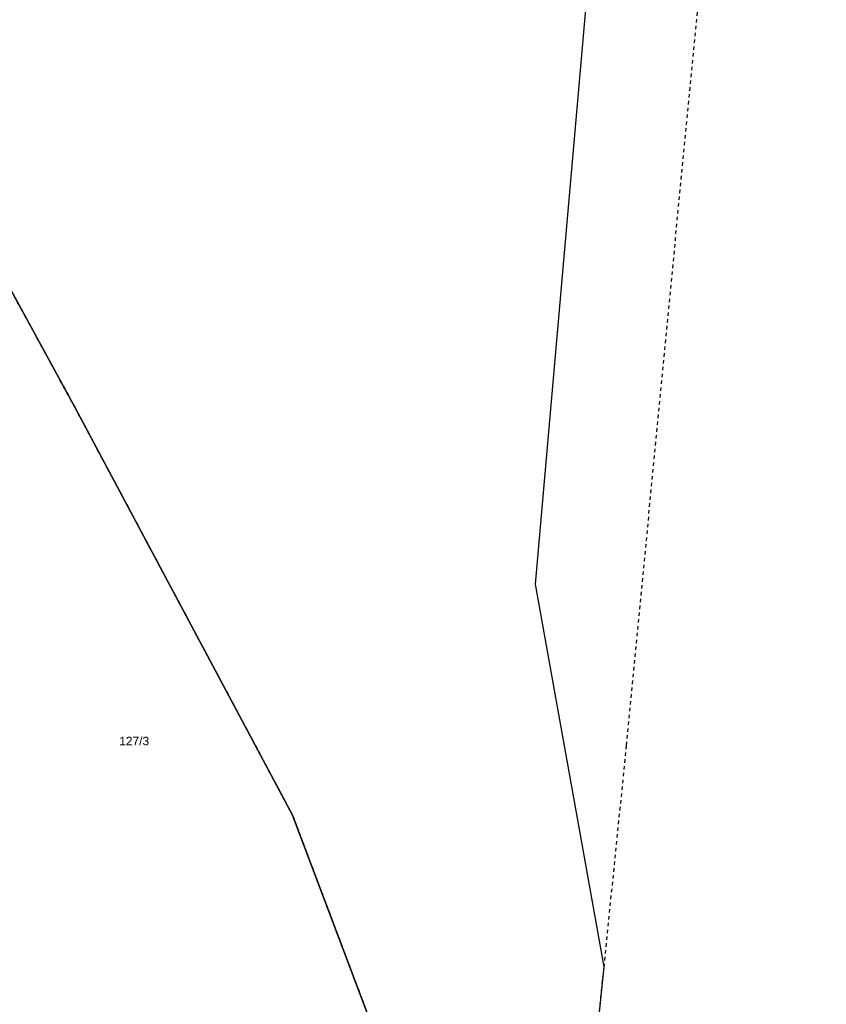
# Model space of a CAD drawing. Header units: metres. Extents: x 6603615 to 6604470, y 5739741 to 5740610.
# Tile 11 of 14: x 6604246 to 6604364, y 5739883 to 5740027. Entities that reach past the tile are written whole.
import ezdxf
from ezdxf.enums import TextEntityAlignment as Align

# ---------------------------------------------------------------- set-up
doc = ezdxf.new("R2010")
doc.units = ezdxf.units.M
doc.linetypes.add('PRZER1-1', pattern=[1, 0.5, -0.5])
doc.layers.add('_działki', color=3, linetype='Continuous', lineweight=40)
for name, color, linetype, lineweight, true_color in [('GESDZI', 7, 'Continuous', 18, 0x008000), ('GESDZI_O', 7, 'Continuous', 18, 0x008000), ('GESUZY', 7, 'Continuous', 18, 0x008000)]:
    doc.layers.add(name, color=color, linetype=linetype, lineweight=lineweight, true_color=true_color)
doc.styles.add('Arial', font='arial.ttf')

# ---------------------------------------------------------------- blocks, each defined once
blk = doc.blocks.new('A$C8469fa7e')
at = {"layer": 'GESDZI', "color": 3, "linetype": 'Continuous', "lineweight": 30}
blk.add_lwpolyline([(6604363.83, 5740188.27), (6604337.22, 5740125.89), (6604321.34, 5739944.74), (6604331.35, 5739888.86), (6604328.93, 5739865.18), (6604316.29, 5739843.46), (6604311.87, 5739842.59), (6604297.35, 5739839.72), (6604306.33, 5739857), (6604285.94, 5739911.03), (6604254.17, 5739970.57), (6604225.19, 5740023.63), (6604226.28, 5740034.3), (6604227.06, 5740041.86), (6604230.22, 5740072.76), (6604230.69, 5740077.56), (6604232.98, 5740100.72), (6604234.22, 5740113.22), (6604234.51, 5740122.53), (6604235.95, 5740137.25), (6604240.56, 5740184.33)], dxfattribs=at)
blk.add_lwpolyline([(6604205, 5739821.48), (6604196.08, 5739821.95), (6604198.07, 5739851.9), (6604198.87, 5739863.88), (6604199.76, 5739877.24), (6604201.1, 5739896.98), (6604202.44, 5739916.9), (6604203.44, 5739931.58), (6604203.8, 5739936.9), (6604205.14, 5739956.67), (6604205.71, 5739965.06), (6604208.38, 5740004.99), (6604211.14, 5740049.68), (6604225.19, 5740023.63), (6604254.17, 5739970.57), (6604285.94, 5739911.03), (6604306.33, 5739857), (6604297.35, 5739839.72)], close=True, dxfattribs=at)
at = {"layer": 'GESUZY', "color": 3, "linetype": 'PRZER1-1', "lineweight": 30}
for points in [[(6604205, 5739821.48), (6604297.35, 5739839.72), (6604306.33, 5739857), (6604285.94, 5739911.03), (6604254.17, 5739970.57), (6604225.19, 5740023.63)], [(6604363.83, 5740188.27), (6604348.43, 5740064.03), (6604334.64, 5739921.16), (6604331.35, 5739888.86), (6604328.93, 5739865.18), (6604322.97, 5739806.68), (6604322.74, 5739804.45), (6604300.13, 5739795.04), (6604292.67, 5739761.56), (6604314.65, 5739740.9), (6604279.18, 5739743.34), (6604263.51, 5739744.43), (6604263.53, 5739746.36), (6604258.89, 5739746.55), (6604249.82, 5739747.53), (6604239.88, 5739748.66)], [(6604225.19, 5740023.63), (6604254.17, 5739970.57), (6604285.94, 5739911.03), (6604306.33, 5739857), (6604297.35, 5739839.72), (6604205, 5739821.48)]]:
    blk.add_lwpolyline(points, dxfattribs=at)
at = {"layer": 'GESDZI_O', "color": 3, "linetype": 'Continuous', "lineweight": 30, "style": 'Arial'}
blk.add_text('127/3', height=1.25, rotation=360, dxfattribs=at).set_placement((6604262.84, 5739921.21), align=Align.CENTER)

msp = doc.modelspace()

# ---------------------------------------------------------------- block references
at = {"layer": '_działki', "color": 1}
msp.add_blockref('A$C8469fa7e', (0, 0), dxfattribs=at)

doc.saveas('drawing.dxf')
